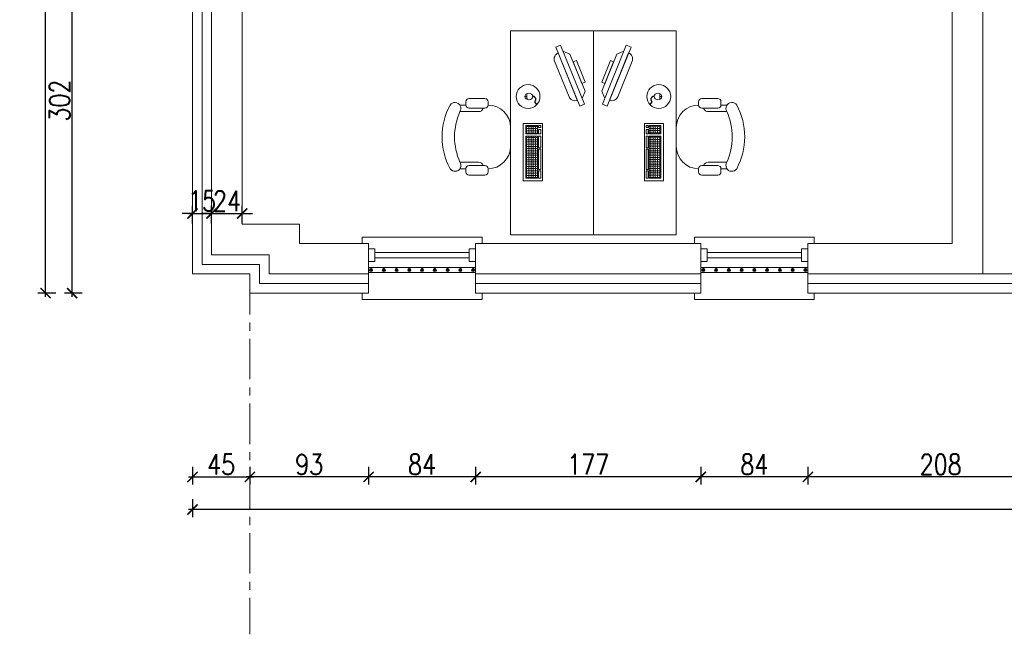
# Model space of a CAD drawing. Header units: millimetres. Extents: x 6354466 to 6508314, y -1889048 to -1342748.
# Tile 104 of 134: x 6381846 to 6389565, y -1563519 to -1558699. Entities that reach past the tile are written whole.
import ezdxf

# ---------------------------------------------------------------- set-up
doc = ezdxf.new("R2010")
doc.units = ezdxf.units.MM
doc.header["$PDMODE"] = 3
doc.header["$PDSIZE"] = 10
doc.linetypes.add('CENTER', pattern=[50.8, 31.75, -6.35, 6.35, -6.35])
for name, color, linetype, lineweight in [('L-2', 167, 'Continuous', 13), ('L-3', 10, 'Continuous', 18), ('L-5', 152, 'Continuous', 9), ('L-AXIS', 10, 'CENTER', 18), ('L-DIM', 252, 'Continuous', 5), ('L-OKNA', 144, 'Continuous', 20), ('łóżka', 230, 'Continuous', 9)]:
    doc.layers.add(name, color=color, linetype=linetype, lineweight=lineweight)
doc.styles.add('160', font='simplex.shx', dxfattribs={"width": 0.8, "height": 160})
doc.linetypes.add('BATTING', pattern='A,0.00254,-2.54,[134,ltypeshp.shx,S=2.54,R=0,X=-2.54,Y=0],-5.08,[134,ltypeshp.shx,S=2.54,R=180,X=2.54,Y=0],-2.54', length=10.16254)
doc.dimstyles.new('160', dxfattribs={"dimtxt": 160, "dimasz": 80, "dimexe": 60, "dimexo": 3, "dimgap": 18, "dimtad": 1, "dimdec": 0, "dimlfac": 0.1, "dimrnd": 1, "dimtxsty": '160', "dimblk": 'ARCHTICK', "dimcen": 2.5, "dimdle": 30, "dimadec": 0, "dimazin": 0, "dimtfac": 1, "dimtdec": 0, "dimtix": 1, "dimtmove": 2, "dimatfit": 0, "dimldrblk": 'NONE', "dimfxl": 0, "dimarcsym": 0})

# ---------------------------------------------------------------- blocks, each defined once
blk = doc.blocks.new('STOLIK2')
h = blk.add_hatch()
h.set_pattern_fill('ANGLE', color=256, scale=0.25, style=0)
h.set_pattern_definition([(360, (-4499.488, 29427.6887), (-2e-16, -1.74625), [1.27, -0.47625]), (270, (-4499.488, 29427.6887), (-1.74625, 1e-16), [1.27, -0.47625])])
h.paths.add_polyline_path([(-130.91, 53.71), (-98.09, 53.71), (-98.09, 62.85), (-130.91, 62.85)])
h.paths.add_polyline_path([(-96.21, 62.85), (-89.68, 62.85), (-89.68, 53.71), (-96.21, 53.71)])
for p, q in [((-126.13, 110), (-123.63, 110)), ((-123.63, 114.71), (-123.63, 110)), ((-118.46, 114.66), (-118.46, 100.01)), ((-78.81, 114.66), (-78.81, 100.01)), ((-73.63, 110), (-73.63, 114.71)), ((-71.13, 110), (-73.63, 110)), ((-128.63, 107.5), (-128.63, 95)), ((-121.13, 107.5), (-121.13, 95)), ((-76.13, 107.5), (-76.13, 95)), ((-68.63, 107.5), (-68.63, 95)), ((-126.13, 92.5), (-123.63, 92.5)), ((-71.13, 92.5), (-73.63, 92.5)), ((-82.5, 75), (-67.5, 75)), ((-66.98, 62.06), (-69.24, 62)), ((-67.03, 63.7), (-66.98, 62.06)), ((-66.98, 62.06), (-64.73, 62.12)), ((-28.19, 39.5), (-74.53, 20.73)), ((-26.69, 35.8), (-28.19, 39.5)), ((-73.03, 17.02), (-26.69, 35.8)), ((-31.32, 33.92), (-33.69, 28.34)), ((-62.81, 16.54), (-33.69, 28.34)), ((-74.53, 20.73), (-73.03, 17.02)), ((-68.39, 18.9), (-62.81, 16.54))]:
    blk.add_line(p, q)
for points in [[(-15.34, 75), (-175.34, 75), (-175.34, 10), (-15.34, 10)], [(-133.01, 49.97), (-88.12, 49.97), (-88.12, 64.97), (-133.01, 64.97)], [(-130.91, 53.71), (-98.09, 53.71), (-98.09, 62.85), (-130.91, 62.85)], [(-96.21, 62.85), (-89.68, 62.85), (-89.68, 53.71), (-96.21, 53.71)], [(-66.58, 57.62), (-66.92, 57.61), (-66.9, 56.72), (-66.55, 56.73)], [(-125.34, 52.96), (-130.91, 52.96), (-130.91, 51.3), (-125.34, 51.3)], [(-124.22, 51.3), (-108.26, 51.3), (-108.26, 52.96), (-124.22, 52.96)], [(-107.14, 52.96), (-98.09, 52.96), (-98.09, 51.3), (-107.14, 51.3)], [(-96.21, 52.96), (-92.95, 52.96), (-92.95, 51.3), (-96.21, 51.3)], [(-89.68, 52.96), (-91.34, 52.96), (-91.34, 51.3), (-89.68, 51.3)], [(-39.83, 25.85), (-56.67, 19.03), (-55.66, 16.54), (-38.82, 23.36)]]:
    blk.add_lwpolyline(points, close=True)
blk.add_lwpolyline([(-32.82, 37.63), (-32.82, 37.63, 0.414214), (-39.33, 40.38), (-67.14, 29.12, 0.414214), (-69.9, 22.61), (-69.9, 22.61)], format="xyb", close=True)
blk.add_circle((-67, 61.24), 9.34)
for centre, radius, start, end in [((-98.54, 75.49), 53.13, 90.09687, 118.07249), ((-98.72, 75.49), 53.13, 61.92751, 89.90313), ((-121.01, 118.51), 4.62, 123.34927, 303.47427), ((-97.85, 66.23), 52.63, 90.85052, 113.04971), ((-99.41, 66.23), 52.63, 66.95029, 89.14948), ((-76.26, 118.51), 4.62, 236.52573, 56.65073), ((-126.13, 107.5), 2.5, 90, 180), ((-123.63, 107.5), 2.5, 0, 90), ((-73.63, 107.5), 2.5, 90, 180), ((-71.13, 107.5), 2.5, 0, 90), ((-126.13, 95), 2.5, 180, 270), ((-123.63, 95), 2.5, 270, 0), ((-122.21, 100.01), 3.75, 286.67209, 0), ((-75.06, 100.01), 3.75, 180, 253.35509), ((-73.63, 95), 2.5, 180, 270), ((-71.13, 95), 2.5, 270, 0), ((-106.13, 92.5), 17.5, 180, 270), ((-91.13, 92.5), 17.5, 270, 0)]:
    blk.add_arc(centre, radius, start, end)
at = {"extrusion": (0, 0, -1)}
blk.add_ellipse((-66.95, 60.65), major_axis=(-0.08, 3.05), ratio=0.834162, dxfattribs=at)
for points, knots in [([(-66.9, 56.72), (-67.66, 55.94), (-69.06, 54.51), (-71.62, 56.7), (-72.55, 54.4), (-73.6, 54.95), (-74.15, 55.24)], [0, 0, 0, 0, 2.841116, 5.231607, 6.614689, 8.161976, 8.161976, 8.161976, 8.161976]), ([(-66.56, 56.73), (-66.88, 56.4), (-67.03, 56.25), (-67.49, 55.8), (-67.81, 55.53), (-68.44, 55.18), (-68.73, 55.08), (-69.2, 55.06), (-69.36, 55.07), (-69.68, 55.15), (-69.83, 55.2), (-70.27, 55.37), (-70.55, 55.51), (-70.97, 55.68), (-71.14, 55.72), (-71.35, 55.74), (-71.42, 55.73), (-71.54, 55.7), (-71.58, 55.67), (-71.72, 55.56), (-71.82, 55.44), (-72.02, 55.17), (-72.13, 55.02), (-72.33, 54.8), (-72.42, 54.73), (-72.62, 54.62), (-72.74, 54.58), (-72.96, 54.56), (-73.07, 54.56), (-73.36, 54.61), (-73.54, 54.68), (-73.72, 54.76)], [0, 0, 0, 0, 0.557194, 0.557194, 1.671582, 1.671582, 2.519282, 2.519282, 2.939271, 2.939271, 3.35926, 3.35926, 4.143879, 4.143879, 4.704066, 4.704066, 5.061527, 5.061527, 5.357017, 5.357017, 5.838332, 5.838332, 6.319648, 6.319648, 6.605434, 6.605434, 6.891219, 6.891219, 7.177005, 7.177005, 7.662218, 7.662218, 7.662218, 7.662218])]:
    blk.add_open_spline(points, degree=3, knots=knots)
blk = doc.blocks.new('*U23')
for p, q in [((-5, 0), (-5, -5)), ((5, -5), (5, 0)), ((-5, -5), (5, -5)), ((-2, -5), (-2, -79)), ((2, -5), (2, -79)), ((-5, -84), (-5, -79)), ((-5, -79), (5, -79)), ((5, -79), (5, -84))]:
    blk.add_line(p, q)
blk = doc.blocks.new('_ArchTick')
at = {"color": 0, "linetype": 'ByBlock', "const_width": 0.15}
blk.add_lwpolyline([(-0.5, -0.5), (0.5, 0.5)], dxfattribs=at)
blk = doc.blocks.new('*D308')
at = {"layer": 'Defpoints', "color": 0, "transparency": 16777216}
for p in [(6388025.3, -1560843.4), (6390105.3, -1560843.4), (6388025.3, -1562284.8)]:
    blk.add_point(p, dxfattribs=at)
at = {"layer": 'L-DIM', "color": 0, "lineweight": -2, "ltscale": 10, "transparency": 16777216}
for p, q in [((6388025.3, -1562204.8), (6388025.3, -1562344.8)), ((6390105.3, -1562204.8), (6390105.3, -1562344.8)), ((6390135.3, -1562284.8), (6387995.3, -1562284.8))]:
    blk.add_line(p, q, dxfattribs=at)
at = {"layer": 'L-DIM', "color": 0, "linetype": 'ByBlock', "lineweight": -2, "transparency": 16777216, "xscale": 80, "yscale": 80, "zscale": 80, "rotation": 180}
blk.add_blockref('_ArchTick', (6388025.3, -1562284.8), dxfattribs=at)
at = {"layer": 'L-DIM', "color": 0, "linetype": 'ByBlock', "lineweight": -2, "transparency": 16777216, "xscale": 80, "yscale": 80, "zscale": 80}
blk.add_blockref('_ArchTick', (6390105.3, -1562284.8), dxfattribs=at)
at = {"layer": 'L-DIM', "color": 0, "ltscale": 10, "transparency": 16777216, "insert": (6389065.3, -1562186.8), "char_height": 160, "attachment_point": 5, "style": '160'}
blk.add_mtext('208', dxfattribs=at)
blk = doc.blocks.new('_None')
blk = doc.blocks.new('*D309')
at = {"layer": 'Defpoints', "color": 0, "transparency": 16777216}
for p in [(6387185.3, -1560843.4), (6388025.3, -1560843.4), (6387185.3, -1562284.8)]:
    blk.add_point(p, dxfattribs=at)
at = {"layer": 'L-DIM', "color": 0, "lineweight": -2, "ltscale": 10, "transparency": 16777216}
for p, q in [((6387185.3, -1562204.8), (6387185.3, -1562344.8)), ((6388025.3, -1562204.8), (6388025.3, -1562344.8)), ((6388055.3, -1562284.8), (6387155.3, -1562284.8))]:
    blk.add_line(p, q, dxfattribs=at)
at = {"layer": 'L-DIM', "color": 0, "linetype": 'ByBlock', "lineweight": -2, "transparency": 16777216, "xscale": 80, "yscale": 80, "zscale": 80, "rotation": 180}
blk.add_blockref('_ArchTick', (6387185.3, -1562284.8), dxfattribs=at)
at = {"layer": 'L-DIM', "color": 0, "linetype": 'ByBlock', "lineweight": -2, "transparency": 16777216, "xscale": 80, "yscale": 80, "zscale": 80}
blk.add_blockref('_ArchTick', (6388025.3, -1562284.8), dxfattribs=at)
at = {"layer": 'L-DIM', "color": 0, "ltscale": 10, "transparency": 16777216, "insert": (6387605.3, -1562186.8), "char_height": 160, "attachment_point": 5, "style": '160'}
blk.add_mtext('84', dxfattribs=at)
blk = doc.blocks.new('*D310')
at = {"layer": 'Defpoints', "color": 0, "transparency": 16777216}
for p in [(6385420.3, -1560843.4), (6387185.3, -1560843.4), (6385420.3, -1562284.8)]:
    blk.add_point(p, dxfattribs=at)
at = {"layer": 'L-DIM', "color": 0, "lineweight": -2, "ltscale": 10, "transparency": 16777216}
for p, q in [((6385420.3, -1562204.8), (6385420.3, -1562344.8)), ((6387185.3, -1562204.8), (6387185.3, -1562344.8)), ((6387215.3, -1562284.8), (6385390.3, -1562284.8))]:
    blk.add_line(p, q, dxfattribs=at)
at = {"layer": 'L-DIM', "color": 0, "linetype": 'ByBlock', "lineweight": -2, "transparency": 16777216, "xscale": 80, "yscale": 80, "zscale": 80, "rotation": 180}
blk.add_blockref('_ArchTick', (6385420.3, -1562284.8), dxfattribs=at)
at = {"layer": 'L-DIM', "color": 0, "linetype": 'ByBlock', "lineweight": -2, "transparency": 16777216, "xscale": 80, "yscale": 80, "zscale": 80}
blk.add_blockref('_ArchTick', (6387185.3, -1562284.8), dxfattribs=at)
at = {"layer": 'L-DIM', "color": 0, "ltscale": 10, "transparency": 16777216, "insert": (6386302.8, -1562186.8), "char_height": 160, "attachment_point": 5, "style": '160'}
blk.add_mtext('177', dxfattribs=at)
blk = doc.blocks.new('*D311')
at = {"layer": 'Defpoints', "color": 0, "transparency": 16777216}
for p in [(6384580.3, -1560843.4), (6385420.3, -1560843.4), (6384580.3, -1562284.8)]:
    blk.add_point(p, dxfattribs=at)
at = {"layer": 'L-DIM', "color": 0, "lineweight": -2, "ltscale": 10, "transparency": 16777216}
for p, q in [((6384580.3, -1562204.8), (6384580.3, -1562344.8)), ((6385420.3, -1562204.8), (6385420.3, -1562344.8)), ((6385450.3, -1562284.8), (6384550.3, -1562284.8))]:
    blk.add_line(p, q, dxfattribs=at)
at = {"layer": 'L-DIM', "color": 0, "linetype": 'ByBlock', "lineweight": -2, "transparency": 16777216, "xscale": 80, "yscale": 80, "zscale": 80, "rotation": 180}
blk.add_blockref('_ArchTick', (6384580.3, -1562284.8), dxfattribs=at)
at = {"layer": 'L-DIM', "color": 0, "linetype": 'ByBlock', "lineweight": -2, "transparency": 16777216, "xscale": 80, "yscale": 80, "zscale": 80}
blk.add_blockref('_ArchTick', (6385420.3, -1562284.8), dxfattribs=at)
at = {"layer": 'L-DIM', "color": 0, "ltscale": 10, "transparency": 16777216, "insert": (6385000.3, -1562186.8), "char_height": 160, "attachment_point": 5, "style": '160'}
blk.add_mtext('84', dxfattribs=at)
blk = doc.blocks.new('*D312')
at = {"layer": 'Defpoints', "color": 0, "transparency": 16777216}
for p in [(6383650.3, -1560843.4), (6384580.3, -1560843.4), (6383650.3, -1562284.8)]:
    blk.add_point(p, dxfattribs=at)
at = {"layer": 'L-DIM', "color": 0, "lineweight": -2, "ltscale": 10, "transparency": 16777216}
for p, q in [((6383650.3, -1562204.8), (6383650.3, -1562344.8)), ((6384580.3, -1562204.8), (6384580.3, -1562344.8)), ((6384610.3, -1562284.8), (6383620.3, -1562284.8))]:
    blk.add_line(p, q, dxfattribs=at)
at = {"layer": 'L-DIM', "color": 0, "linetype": 'ByBlock', "lineweight": -2, "transparency": 16777216, "xscale": 80, "yscale": 80, "zscale": 80, "rotation": 180}
blk.add_blockref('_ArchTick', (6383650.3, -1562284.8), dxfattribs=at)
at = {"layer": 'L-DIM', "color": 0, "linetype": 'ByBlock', "lineweight": -2, "transparency": 16777216, "xscale": 80, "yscale": 80, "zscale": 80}
blk.add_blockref('_ArchTick', (6384580.3, -1562284.8), dxfattribs=at)
at = {"layer": 'L-DIM', "color": 0, "ltscale": 10, "transparency": 16777216, "insert": (6384115.3, -1562186.8), "char_height": 160, "attachment_point": 5, "style": '160'}
blk.add_mtext('93', dxfattribs=at)
blk = doc.blocks.new('*D313')
at = {"layer": 'Defpoints', "color": 0, "transparency": 16777216}
for p in [(6383200.3, -1560843.4), (6413414.7, -1560843.4), (6383200.3, -1562539.9)]:
    blk.add_point(p, dxfattribs=at)
at = {"layer": 'L-DIM', "color": 0, "lineweight": -2, "ltscale": 10, "transparency": 16777216}
for p, q in [((6383200.3, -1562459.9), (6383200.3, -1562599.9)), ((6413414.7, -1562459.9), (6413414.7, -1562599.9)), ((6413444.7, -1562539.9), (6383170.3, -1562539.9))]:
    blk.add_line(p, q, dxfattribs=at)
at = {"layer": 'L-DIM', "color": 0, "linetype": 'ByBlock', "lineweight": -2, "transparency": 16777216, "xscale": 80, "yscale": 80, "zscale": 80, "rotation": 180}
blk.add_blockref('_ArchTick', (6383200.3, -1562539.9), dxfattribs=at)
at = {"layer": 'L-DIM', "color": 0, "linetype": 'ByBlock', "lineweight": -2, "transparency": 16777216, "xscale": 80, "yscale": 80, "zscale": 80}
blk.add_blockref('_ArchTick', (6413414.7, -1562539.9), dxfattribs=at)
at = {"layer": 'L-DIM', "color": 0, "ltscale": 10, "transparency": 16777216, "insert": (6398307.5, -1562441.9), "char_height": 160, "attachment_point": 5, "style": '160'}
blk.add_mtext('3021', dxfattribs=at)
blk = doc.blocks.new('*D342')
at = {"layer": 'Defpoints', "color": 0, "transparency": 16777216}
for p in [(6382256.7, -1557823.4), (6383200.3, -1557823.4), (6383200.3, -1560843.4)]:
    blk.add_point(p, dxfattribs=at)
at = {"layer": 'L-DIM', "color": 0, "lineweight": -2, "ltscale": 10, "transparency": 16777216}
for p, q in [((6382336.7, -1557823.4), (6382196.7, -1557823.4)), ((6382256.7, -1560873.4), (6382256.7, -1557793.4)), ((6382336.7, -1560843.4), (6382196.7, -1560843.4))]:
    blk.add_line(p, q, dxfattribs=at)
at = {"layer": 'L-DIM', "color": 0, "linetype": 'ByBlock', "lineweight": -2, "transparency": 16777216, "xscale": 80, "yscale": 80, "zscale": 80}
for p, rotation in [((6382256.7, -1557823.4), 90), ((6382256.7, -1560843.4), 270)]:
    blk.add_blockref('_ArchTick', p, dxfattribs=dict(at, rotation=rotation))
at = {"layer": 'L-DIM', "color": 0, "ltscale": 10, "transparency": 16777216, "insert": (6382158.7, -1559333.4), "char_height": 160, "attachment_point": 5, "rotation": 90, "style": '160'}
blk.add_mtext('302', dxfattribs=at)
blk = doc.blocks.new('*D349')
at = {"layer": 'Defpoints', "color": 0, "transparency": 16777216}
for p in [(6382048.7, -1548813.4), (6383585.3, -1548813.4), (6383200.3, -1560843.4)]:
    blk.add_point(p, dxfattribs=at)
at = {"layer": 'L-DIM', "color": 0, "lineweight": -2, "ltscale": 10, "transparency": 16777216}
for p, q in [((6382048.7, -1560873.4), (6382048.7, -1548783.4)), ((6382128.7, -1548813.4), (6381988.7, -1548813.4)), ((6382128.7, -1560843.4), (6381988.7, -1560843.4))]:
    blk.add_line(p, q, dxfattribs=at)
at = {"layer": 'L-DIM', "color": 0, "linetype": 'ByBlock', "lineweight": -2, "transparency": 16777216, "xscale": 80, "yscale": 80, "zscale": 80}
for p, rotation in [((6382048.7, -1548813.4), 90), ((6382048.7, -1560843.4), 270)]:
    blk.add_blockref('_ArchTick', p, dxfattribs=dict(at, rotation=rotation))
at = {"layer": 'L-DIM', "color": 0, "ltscale": 10, "transparency": 16777216, "insert": (6381950.7, -1554848.4), "char_height": 160, "attachment_point": 5, "rotation": 90, "style": '160'}
blk.add_mtext('1203', dxfattribs=at)
blk = doc.blocks.new('*D352')
at = {"layer": 'Defpoints', "color": 0, "transparency": 16777216}
for p in [(6383350.3, -1560218.6), (6383350.3, -1560693.4), (6383200.3, -1560843.4)]:
    blk.add_point(p, dxfattribs=at)
at = {"layer": 'L-DIM', "color": 0, "lineweight": -2, "ltscale": 10, "transparency": 16777216}
for p, q in [((6383200.3, -1560218.6), (6383120.3, -1560218.6)), ((6383170.3, -1560218.6), (6383380.3, -1560218.6)), ((6383200.3, -1560298.6), (6383200.3, -1560158.6)), ((6383350.3, -1560298.6), (6383350.3, -1560158.6)), ((6383350.3, -1560218.6), (6383430.3, -1560218.6))]:
    blk.add_line(p, q, dxfattribs=at)
at = {"layer": 'L-DIM', "color": 0, "linetype": 'ByBlock', "lineweight": -2, "transparency": 16777216, "xscale": 80, "yscale": 80, "zscale": 80}
blk.add_blockref('_ArchTick', (6383200.3, -1560218.6), dxfattribs=at)
at = {"layer": 'L-DIM', "color": 0, "linetype": 'ByBlock', "lineweight": -2, "transparency": 16777216, "xscale": 80, "yscale": 80, "zscale": 80, "rotation": 180}
blk.add_blockref('_ArchTick', (6383350.3, -1560218.6), dxfattribs=at)
at = {"layer": 'L-DIM', "color": 0, "ltscale": 10, "transparency": 16777216, "insert": (6383275.3, -1560120.6), "char_height": 160, "attachment_point": 5, "style": '160'}
blk.add_mtext('15', dxfattribs=at)
blk = doc.blocks.new('*D353')
at = {"layer": 'Defpoints', "color": 0, "transparency": 16777216}
for p in [(6383590.3, -1560218.6), (6383590.3, -1560453.4), (6383350.3, -1560693.4)]:
    blk.add_point(p, dxfattribs=at)
at = {"layer": 'L-DIM', "color": 0, "lineweight": -2, "ltscale": 10, "transparency": 16777216}
for p, q in [((6383350.3, -1560218.6), (6383270.3, -1560218.6)), ((6383320.3, -1560218.6), (6383620.3, -1560218.6)), ((6383350.3, -1560298.6), (6383350.3, -1560158.6)), ((6383590.3, -1560298.6), (6383590.3, -1560158.6)), ((6383590.3, -1560218.6), (6383670.3, -1560218.6))]:
    blk.add_line(p, q, dxfattribs=at)
at = {"layer": 'L-DIM', "color": 0, "linetype": 'ByBlock', "lineweight": -2, "transparency": 16777216, "xscale": 80, "yscale": 80, "zscale": 80}
blk.add_blockref('_ArchTick', (6383350.3, -1560218.6), dxfattribs=at)
at = {"layer": 'L-DIM', "color": 0, "linetype": 'ByBlock', "lineweight": -2, "transparency": 16777216, "xscale": 80, "yscale": 80, "zscale": 80, "rotation": 180}
blk.add_blockref('_ArchTick', (6383590.3, -1560218.6), dxfattribs=at)
at = {"layer": 'L-DIM', "color": 0, "ltscale": 10, "transparency": 16777216, "insert": (6383470.3, -1560120.6), "char_height": 160, "attachment_point": 5, "style": '160'}
blk.add_mtext('24', dxfattribs=at)
blk = doc.blocks.new('*D514')
at = {"layer": 'Defpoints', "color": 0, "transparency": 16777216}
for p in [(6383200.3, -1560693.4), (6383650.3, -1560693.4), (6383650.3, -1562284.8)]:
    blk.add_point(p, dxfattribs=at)
at = {"layer": 'L-DIM', "color": 0, "lineweight": -2, "ltscale": 10, "transparency": 16777216}
for p, q in [((6383200.3, -1562204.8), (6383200.3, -1562344.8)), ((6383650.3, -1562204.8), (6383650.3, -1562344.8)), ((6383170.3, -1562284.8), (6383680.3, -1562284.8))]:
    blk.add_line(p, q, dxfattribs=at)
at = {"layer": 'L-DIM', "color": 0, "linetype": 'ByBlock', "lineweight": -2, "transparency": 16777216, "xscale": 80, "yscale": 80, "zscale": 80, "rotation": 180}
blk.add_blockref('_ArchTick', (6383200.3, -1562284.8), dxfattribs=at)
at = {"layer": 'L-DIM', "color": 0, "linetype": 'ByBlock', "lineweight": -2, "transparency": 16777216, "xscale": 80, "yscale": 80, "zscale": 80}
blk.add_blockref('_ArchTick', (6383650.3, -1562284.8), dxfattribs=at)
at = {"layer": 'L-DIM', "color": 0, "ltscale": 10, "transparency": 16777216, "insert": (6383425.3, -1562186.8), "char_height": 160, "attachment_point": 5, "style": '160'}
blk.add_mtext('45', dxfattribs=at)

msp = doc.modelspace()

# ---------------------------------------------------------------- linework, layer by layer
at = {"layer": 'L-2'}
for p, q in [((6389395.3, -1555723.4), (6389395.3, -1560693.4)), ((6389395.3, -1555723.4), (6389395.3, -1560693.4)), ((6383590.3, -1557823.4), (6383590.3, -1560303.4)), ((6389155.3, -1558001.6), (6389155.3, -1560453.4)), ((6384580.3, -1560453.4), (6384040.3, -1560453.4)), ((6384580.3, -1560453.4), (6384580.3, -1560693.4)), ((6385420.3, -1560453.4), (6385420.3, -1560693.4)), ((6387185.3, -1560453.4), (6385420.3, -1560453.4)), ((6387185.3, -1560453.4), (6387185.3, -1560693.4)), ((6389155.3, -1560453.4), (6388025.3, -1560453.4)), ((6388025.3, -1560453.4), (6388025.3, -1560693.4)), ((6387185.3, -1560693.4), (6385420.3, -1560693.4)), ((6390105.3, -1560693.4), (6388025.3, -1560693.4))]:
    msp.add_line(p, q, dxfattribs=at)
msp.add_lwpolyline([(6384040.3, -1560453.4), (6384040.3, -1560303.4), (6383590.3, -1560303.4), (6383590.3, -1560298.6)], dxfattribs=at)
at = {"layer": 'L-3', "ltscale": 5}
for p, q in [((6383200.3, -1560693.4), (6383200.3, -1557823.4)), ((6383350.3, -1557823.4), (6383350.3, -1560543.4)), ((6384580.3, -1560693.4), (6383800.3, -1560693.4)), ((6385420.3, -1560693.4), (6385420.3, -1560843.4)), ((6387185.3, -1560693.4), (6387185.3, -1560843.4)), ((6387185.3, -1560843.4), (6387185.3, -1560693.4)), ((6387185.3, -1560693.4), (6387185.3, -1560843.4)), ((6388025.3, -1560693.4), (6388025.3, -1560843.4)), ((6384580.3, -1560843.4), (6383650.3, -1560843.4)), ((6387185.3, -1560843.4), (6385420.3, -1560843.4)), ((6390105.3, -1560843.4), (6388025.3, -1560843.4))]:
    msp.add_line(p, q, dxfattribs=at)
at = {"layer": 'L-3', "linetype": 'BATTING', "ltscale": 7}
for p, q in [((6383275.3, -1557823.4), (6383275.3, -1560618.4)), ((6384580.3, -1560768.4), (6383725.3, -1560768.4)), ((6387185.3, -1560768.4), (6385420.3, -1560768.4)), ((6390105.3, -1560768.4), (6388025.3, -1560768.4))]:
    msp.add_line(p, q, dxfattribs=at)
at = {"layer": 'L-3', "ltscale": 10}
for p, q in [((6384580.3, -1560843.4), (6384580.3, -1560693.4)), ((6384580.3, -1560693.4), (6384580.3, -1560843.4)), ((6385420.3, -1560693.4), (6385420.3, -1560843.4)), ((6388025.3, -1560693.4), (6388025.3, -1560843.4)), ((6388025.3, -1560693.4), (6388025.3, -1560843.4))]:
    msp.add_line(p, q, dxfattribs=at)
at = {"layer": 'L-3'}
for p, q in [((6384530.3, -1560843.4), (6384530.3, -1560893.4)), ((6384530.3, -1560843.4), (6384530.3, -1560893.4)), ((6385470.3, -1560893.4), (6385470.3, -1560843.4)), ((6385470.3, -1560893.4), (6385470.3, -1560843.4)), ((6387135.3, -1560843.4), (6387135.3, -1560893.4)), ((6387135.3, -1560843.4), (6387135.3, -1560893.4)), ((6387135.3, -1560843.4), (6387135.3, -1560893.4)), ((6388075.3, -1560893.4), (6388075.3, -1560843.4)), ((6388075.3, -1560893.4), (6388075.3, -1560843.4)), ((6388075.3, -1560893.4), (6388075.3, -1560843.4)), ((6384530.3, -1560893.4), (6385470.3, -1560893.4)), ((6384530.3, -1560893.4), (6385470.3, -1560893.4)), ((6387135.3, -1560893.4), (6388075.3, -1560893.4)), ((6387135.3, -1560893.4), (6388075.3, -1560893.4)), ((6387135.3, -1560893.4), (6388075.3, -1560893.4))]:
    msp.add_line(p, q, dxfattribs=at)
at = {"layer": 'L-3', "ltscale": 5}
msp.add_lwpolyline([(6383800.3, -1560693.4), (6383800.3, -1560543.4), (6383350.3, -1560543.4), (6383350.3, -1560298.6)], dxfattribs=at)
at = {"layer": 'L-3', "linetype": 'BATTING', "ltscale": 7}
msp.add_lwpolyline([(6383725.3, -1560768.4), (6383725.3, -1560618.4), (6383275.3, -1560618.4)], dxfattribs=at)
at = {"layer": 'L-3', "ltscale": 10}
for points in [[(6384580.3, -1560682.3), (6385420.3, -1560682.3), (6385420.3, -1560642.3), (6384580.3, -1560642.3)], [(6387185.3, -1560682.3), (6388025.3, -1560682.3), (6388025.3, -1560642.3), (6387185.3, -1560642.3)]]:
    msp.add_lwpolyline(points, close=True, dxfattribs=at)
for centre, radius in [((6384600.3, -1560662.3), 12), ((6384600.3, -1560662.3), 11), ((6384600.3, -1560662.3), 10), ((6384600.3, -1560662.3), 9), ((6384600.3, -1560662.3), 8), ((6384600.3, -1560662.3), 7), ((6384600.3, -1560662.3), 6), ((6384600.3, -1560662.3), 5), ((6384600.3, -1560662.3), 4), ((6384600.3, -1560662.3), 3), ((6384600.3, -1560662.3), 3), ((6384600.3, -1560662.3), 2), ((6384600.3, -1560662.3), 1), ((6384700.3, -1560662.3), 12), ((6384700.3, -1560662.3), 11), ((6384700.3, -1560662.3), 10), ((6384700.3, -1560662.3), 9), ((6384700.3, -1560662.3), 8), ((6384700.3, -1560662.3), 7), ((6384700.3, -1560662.3), 6), ((6384700.3, -1560662.3), 5), ((6384700.3, -1560662.3), 4), ((6384700.3, -1560662.3), 3), ((6384700.3, -1560662.3), 3), ((6384700.3, -1560662.3), 2), ((6384700.3, -1560662.3), 1), ((6384800.3, -1560662.3), 12), ((6384800.3, -1560662.3), 11), ((6384800.3, -1560662.3), 10), ((6384800.3, -1560662.3), 9), ((6384800.3, -1560662.3), 8), ((6384800.3, -1560662.3), 7), ((6384800.3, -1560662.3), 6), ((6384800.3, -1560662.3), 5), ((6384800.3, -1560662.3), 4), ((6384800.3, -1560662.3), 3), ((6384800.3, -1560662.3), 3), ((6384800.3, -1560662.3), 2), ((6384800.3, -1560662.3), 1), ((6384900.3, -1560662.3), 12), ((6384900.3, -1560662.3), 11), ((6384900.3, -1560662.3), 10), ((6384900.3, -1560662.3), 9), ((6384900.3, -1560662.3), 8), ((6384900.3, -1560662.3), 7), ((6384900.3, -1560662.3), 6), ((6384900.3, -1560662.3), 5), ((6384900.3, -1560662.3), 4), ((6384900.3, -1560662.3), 3), ((6384900.3, -1560662.3), 3), ((6384900.3, -1560662.3), 2), ((6384900.3, -1560662.3), 1), ((6385000.3, -1560662.3), 12), ((6385000.3, -1560662.3), 11), ((6385000.3, -1560662.3), 10), ((6385000.3, -1560662.3), 9), ((6385000.3, -1560662.3), 8), ((6385000.3, -1560662.3), 7), ((6385000.3, -1560662.3), 6), ((6385000.3, -1560662.3), 5), ((6385000.3, -1560662.3), 4), ((6385000.3, -1560662.3), 3), ((6385000.3, -1560662.3), 3), ((6385000.3, -1560662.3), 2), ((6385000.3, -1560662.3), 1), ((6385100.3, -1560662.3), 12), ((6385100.3, -1560662.3), 11), ((6385100.3, -1560662.3), 10), ((6385100.3, -1560662.3), 9), ((6385100.3, -1560662.3), 8), ((6385100.3, -1560662.3), 7), ((6385100.3, -1560662.3), 6), ((6385100.3, -1560662.3), 5), ((6385100.3, -1560662.3), 4), ((6385100.3, -1560662.3), 3), ((6385100.3, -1560662.3), 3), ((6385100.3, -1560662.3), 2), ((6385100.3, -1560662.3), 1), ((6385200.3, -1560662.3), 12), ((6385200.3, -1560662.3), 11), ((6385200.3, -1560662.3), 10), ((6385200.3, -1560662.3), 9), ((6385200.3, -1560662.3), 8), ((6385200.3, -1560662.3), 7), ((6385200.3, -1560662.3), 6), ((6385200.3, -1560662.3), 5), ((6385200.3, -1560662.3), 4), ((6385200.3, -1560662.3), 3), ((6385200.3, -1560662.3), 3), ((6385200.3, -1560662.3), 2), ((6385200.3, -1560662.3), 1), ((6385300.3, -1560662.3), 12), ((6385300.3, -1560662.3), 11), ((6385300.3, -1560662.3), 10), ((6385300.3, -1560662.3), 9), ((6385300.3, -1560662.3), 8), ((6385300.3, -1560662.3), 7), ((6385300.3, -1560662.3), 6), ((6385300.3, -1560662.3), 5), ((6385300.3, -1560662.3), 4), ((6385300.3, -1560662.3), 3), ((6385300.3, -1560662.3), 3), ((6385300.3, -1560662.3), 2), ((6385300.3, -1560662.3), 1), ((6385400.3, -1560662.3), 12), ((6385400.3, -1560662.3), 11), ((6385400.3, -1560662.3), 10), ((6385400.3, -1560662.3), 9), ((6385400.3, -1560662.3), 8), ((6385400.3, -1560662.3), 7), ((6385400.3, -1560662.3), 6), ((6385400.3, -1560662.3), 5), ((6385400.3, -1560662.3), 4), ((6385400.3, -1560662.3), 3), ((6385400.3, -1560662.3), 3), ((6385400.3, -1560662.3), 2), ((6385400.3, -1560662.3), 1), ((6387205.3, -1560662.3), 12), ((6387205.3, -1560662.3), 11), ((6387205.3, -1560662.3), 10), ((6387205.3, -1560662.3), 9), ((6387205.3, -1560662.3), 8), ((6387205.3, -1560662.3), 7), ((6387205.3, -1560662.3), 6), ((6387205.3, -1560662.3), 5), ((6387205.3, -1560662.3), 4), ((6387205.3, -1560662.3), 3), ((6387205.3, -1560662.3), 3), ((6387205.3, -1560662.3), 2), ((6387205.3, -1560662.3), 1), ((6387305.3, -1560662.3), 12), ((6387305.3, -1560662.3), 11), ((6387305.3, -1560662.3), 10), ((6387305.3, -1560662.3), 9), ((6387305.3, -1560662.3), 8), ((6387305.3, -1560662.3), 7), ((6387305.3, -1560662.3), 6), ((6387305.3, -1560662.3), 5), ((6387305.3, -1560662.3), 4), ((6387305.3, -1560662.3), 3), ((6387305.3, -1560662.3), 3), ((6387305.3, -1560662.3), 2), ((6387305.3, -1560662.3), 1), ((6387405.3, -1560662.3), 12), ((6387405.3, -1560662.3), 11), ((6387405.3, -1560662.3), 10), ((6387405.3, -1560662.3), 9), ((6387405.3, -1560662.3), 8), ((6387405.3, -1560662.3), 7), ((6387405.3, -1560662.3), 6), ((6387405.3, -1560662.3), 5), ((6387405.3, -1560662.3), 4), ((6387405.3, -1560662.3), 3), ((6387405.3, -1560662.3), 3), ((6387405.3, -1560662.3), 2), ((6387405.3, -1560662.3), 1), ((6387505.3, -1560662.3), 12), ((6387505.3, -1560662.3), 11), ((6387505.3, -1560662.3), 10), ((6387505.3, -1560662.3), 9), ((6387505.3, -1560662.3), 8), ((6387505.3, -1560662.3), 7), ((6387505.3, -1560662.3), 6), ((6387505.3, -1560662.3), 5), ((6387505.3, -1560662.3), 4), ((6387505.3, -1560662.3), 3), ((6387505.3, -1560662.3), 3), ((6387505.3, -1560662.3), 2), ((6387505.3, -1560662.3), 1), ((6387605.3, -1560662.3), 12), ((6387605.3, -1560662.3), 11), ((6387605.3, -1560662.3), 10), ((6387605.3, -1560662.3), 9), ((6387605.3, -1560662.3), 8), ((6387605.3, -1560662.3), 7), ((6387605.3, -1560662.3), 6), ((6387605.3, -1560662.3), 5), ((6387605.3, -1560662.3), 4), ((6387605.3, -1560662.3), 3), ((6387605.3, -1560662.3), 3), ((6387605.3, -1560662.3), 2), ((6387605.3, -1560662.3), 1), ((6387705.3, -1560662.3), 12), ((6387705.3, -1560662.3), 11), ((6387705.3, -1560662.3), 10), ((6387705.3, -1560662.3), 9), ((6387705.3, -1560662.3), 8), ((6387705.3, -1560662.3), 7), ((6387705.3, -1560662.3), 6), ((6387705.3, -1560662.3), 5), ((6387705.3, -1560662.3), 4), ((6387705.3, -1560662.3), 3), ((6387705.3, -1560662.3), 3), ((6387705.3, -1560662.3), 2), ((6387705.3, -1560662.3), 1), ((6387805.3, -1560662.3), 12), ((6387805.3, -1560662.3), 11), ((6387805.3, -1560662.3), 10), ((6387805.3, -1560662.3), 9), ((6387805.3, -1560662.3), 8), ((6387805.3, -1560662.3), 7), ((6387805.3, -1560662.3), 6), ((6387805.3, -1560662.3), 5), ((6387805.3, -1560662.3), 4), ((6387805.3, -1560662.3), 3), ((6387805.3, -1560662.3), 3), ((6387805.3, -1560662.3), 2), ((6387805.3, -1560662.3), 1), ((6387905.3, -1560662.3), 12), ((6387905.3, -1560662.3), 11), ((6387905.3, -1560662.3), 10), ((6387905.3, -1560662.3), 9), ((6387905.3, -1560662.3), 8), ((6387905.3, -1560662.3), 7), ((6387905.3, -1560662.3), 6), ((6387905.3, -1560662.3), 5), ((6387905.3, -1560662.3), 4), ((6387905.3, -1560662.3), 3), ((6387905.3, -1560662.3), 3), ((6387905.3, -1560662.3), 2), ((6387905.3, -1560662.3), 1), ((6388005.3, -1560662.3), 12), ((6388005.3, -1560662.3), 11), ((6388005.3, -1560662.3), 10), ((6388005.3, -1560662.3), 9), ((6388005.3, -1560662.3), 8), ((6388005.3, -1560662.3), 7), ((6388005.3, -1560662.3), 6), ((6388005.3, -1560662.3), 5), ((6388005.3, -1560662.3), 4), ((6388005.3, -1560662.3), 3), ((6388005.3, -1560662.3), 3), ((6388005.3, -1560662.3), 2), ((6388005.3, -1560662.3), 1)]:
    msp.add_circle(centre, radius, dxfattribs=at)
at = {"layer": 'L-5', "ltscale": 5}
for p, q in [((6384530.3, -1560453.4), (6384530.3, -1560403.4)), ((6384530.3, -1560403.4), (6385470.3, -1560403.4)), ((6385470.3, -1560403.4), (6385470.3, -1560453.4)), ((6387135.3, -1560453.4), (6387135.3, -1560403.4)), ((6387135.3, -1560403.4), (6388075.3, -1560403.4)), ((6388075.3, -1560403.4), (6388075.3, -1560453.4)), ((6383200.3, -1560693.4), (6383650.3, -1560693.4)), ((6383650.3, -1560693.4), (6383650.3, -1560843.4))]:
    msp.add_line(p, q, dxfattribs=at)
at = {"layer": 'L-AXIS', "ltscale": 10}
msp.add_lwpolyline([(6383200.3, -1560693.4), (6383650.3, -1560693.4), (6383650.3, -1563518.8)], dxfattribs=at)

# ---------------------------------------------------------------- block references
at = {"layer": 'L-OKNA', "ltscale": 10, "xscale": -10, "yscale": 10, "zscale": 10, "rotation": 89.99999999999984}
for p in [(6384580.3, -1560545.5), (6387185.3, -1560545.5)]:
    msp.add_blockref('*U23', p, dxfattribs=at)
at = {"layer": 'łóżka', "ltscale": 8, "yscale": 10, "zscale": 10}
for p, xscale, rotation in [((6386443.3, -1558632.1), 10, 89.99842740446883), ((6386243.3, -1558632.1), -10, 270.0015725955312)]:
    msp.add_blockref('STOLIK2', p, dxfattribs=dict(at, xscale=xscale, rotation=rotation))

# ---------------------------------------------------------------- dimensions: what is measured, and where the dimension line sits
at = {"layer": 'L-DIM', "ltscale": 10}
dim = msp.add_linear_dim(base=(6382048.7, -1548813.4), p1=(6383200.3, -1560843.4), p2=(6383585.3, -1548813.4), angle=90, dimstyle='160', override={"dimlfac": 0.1}, dxfattribs=at)
dim.commit()
dim.dimension.update_dxf_attribs({"geometry": '*D349', "text_midpoint": (6381950.7, -1554848.4), "dimtype": 160})
dim = msp.add_linear_dim(base=(6382256.7, -1557823.4), p1=(6383200.3, -1560843.4), p2=(6383200.3, -1557823.4), angle=90, dimstyle='160', override={"dimlfac": 0.1}, dxfattribs=at)
dim.commit()
dim.dimension.update_dxf_attribs({"geometry": '*D342', "text_midpoint": (6382158.7, -1559333.4)})
for base, p1, p2, override, picture, middle in [((6383350.3, -1560218.6), (6383200.3, -1560843.4), (6383350.3, -1560693.4), {"dimlfac": 0.1}, '*D352', (6383275.3, -1560120.6)), ((6383590.3, -1560218.6), (6383350.3, -1560693.4), (6383590.3, -1560453.4), {"dimlfac": 0.1}, '*D353', (6383470.3, -1560120.6)), ((6383650.3, -1562284.8), (6383200.3, -1560693.4), (6383650.3, -1560693.4), {"dimtxsty": '160', "dimldrblk": 'None'}, '*D514', (6383425.3, -1562186.8)), ((6383200.3, -1562539.9), (6413414.7, -1560843.4), (6383200.3, -1560843.4), {"dimlfac": 0.1}, '*D313', (6398307.5, -1562441.9)), ((6383650.3, -1562284.8), (6384580.3, -1560843.4), (6383650.3, -1560843.4), {"dimlfac": 0.1}, '*D312', (6384115.3, -1562186.8)), ((6384580.3, -1562284.8), (6385420.3, -1560843.4), (6384580.3, -1560843.4), {"dimlfac": 0.1}, '*D311', (6385000.3, -1562186.8)), ((6385420.3487778, -1562284.7507767), (6387185.3487778, -1560843.3827958), (6385420.3487778, -1560843.3827957), {"dimlfac": 0.1}, '*D310', (6386302.8487778, -1562186.7507767)), ((6387185.3, -1562284.8), (6388025.3, -1560843.4), (6387185.3, -1560843.4), {"dimlfac": 0.1}, '*D309', (6387605.3, -1562186.8)), ((6388025.3, -1562284.8), (6390105.3, -1560843.4), (6388025.3, -1560843.4), {"dimlfac": 0.1}, '*D308', (6389065.3, -1562186.8))]:
    dim = msp.add_linear_dim(base=base, p1=p1, p2=p2, dimstyle='160', override=override, dxfattribs=at)
    dim.commit()
    dim.dimension.update_dxf_attribs({"geometry": picture, "text_midpoint": middle})

doc.saveas('drawing.dxf')
